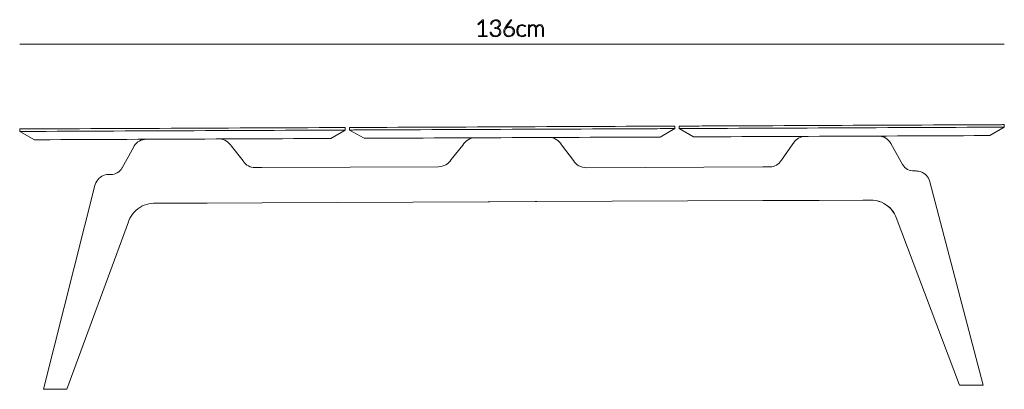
# Model space of a CAD drawing. Header units: inches. Extents: x 40 to 169, y -164 to -133.
# Tile 3 of 3: x 87 to 169, y -164 to -133. Entities that reach past the tile are written whole.
import ezdxf

# ---------------------------------------------------------------- set-up
doc = ezdxf.new("R2010")
doc.units = ezdxf.units.IN
doc.header["$MEASUREMENT"] = 0
doc.layers.add('Capa 1', color=7, linetype='Continuous')

# ---------------------------------------------------------------- blocks, each defined once
blk = doc.blocks.new('block 2')
at = {"layer": 'Capa 1'}
h = blk.add_hatch(color=252, dxfattribs=at)
h.dxf.hatch_style = 2
edge = h.paths.add_edge_path()
edge.add_spline(control_points=[(125.403, -134.113), (125.403, -134.113), (125.722, -134.113), (125.722, -134.113), (125.722, -134.113), (125.722, -132.983), (125.722, -132.983), (125.722, -132.961), (125.723, -132.937), (125.725, -132.912), (125.725, -132.912), (125.418, -133.185), (125.418, -133.185), (125.412, -133.191), (125.404, -133.194), (125.395, -133.194), (125.384, -133.194), (125.375, -133.19), (125.369, -133.182), (125.369, -133.182), (125.341, -133.143), (125.341, -133.143), (125.341, -133.143), (125.743, -132.787), (125.743, -132.787), (125.743, -132.787), (125.816, -132.787), (125.816, -132.787), (125.816, -132.787), (125.816, -134.113), (125.816, -134.113), (125.816, -134.113), (126.119, -134.113), (126.119, -134.113), (126.119, -134.113), (126.119, -134.185), (126.119, -134.185), (126.119, -134.185), (125.403, -134.185), (125.403, -134.185), (125.403, -134.185), (125.403, -134.113), (125.403, -134.113)], knot_values=[0, 0, 0, 0, 1, 1, 1, 2, 2, 2, 3, 3, 3, 4, 4, 4, 5, 5, 5, 6, 6, 6, 7, 7, 7, 8, 8, 8, 9, 9, 9, 10, 10, 10, 11, 11, 11, 12, 12, 12, 13, 13, 13, 14, 14, 14, 14], degree=3, periodic=1)
h = blk.add_hatch(color=252, dxfattribs=at)
h.dxf.hatch_style = 2
edge = h.paths.add_edge_path()
edge.add_spline(control_points=[(126.842, -132.777), (126.895, -132.777), (126.946, -132.785), (126.993, -132.799), (127.04, -132.814), (127.082, -132.836), (127.117, -132.866), (127.153, -132.895), (127.182, -132.932), (127.203, -132.976), (127.223, -133.02), (127.234, -133.071), (127.234, -133.128), (127.234, -133.174), (127.227, -133.215), (127.213, -133.251), (127.198, -133.287), (127.179, -133.319), (127.155, -133.347), (127.13, -133.374), (127.101, -133.398), (127.068, -133.416), (127.034, -133.435), (126.998, -133.449), (126.959, -133.459), (127.061, -133.478), (127.138, -133.517), (127.19, -133.577), (127.242, -133.637), (127.268, -133.712), (127.268, -133.802), (127.268, -133.859), (127.257, -133.912), (127.234, -133.961), (127.211, -134.01), (127.179, -134.052), (127.139, -134.087), (127.099, -134.123), (127.052, -134.151), (126.998, -134.171), (126.944, -134.191), (126.884, -134.201), (126.821, -134.201), (126.742, -134.201), (126.675, -134.19), (126.622, -134.169), (126.57, -134.147), (126.526, -134.12), (126.492, -134.086), (126.458, -134.051), (126.432, -134.013), (126.413, -133.971), (126.394, -133.928), (126.378, -133.886), (126.366, -133.844), (126.366, -133.844), (126.404, -133.829), (126.404, -133.829), (126.412, -133.825), (126.419, -133.824), (126.426, -133.824), (126.434, -133.824), (126.441, -133.825), (126.447, -133.829), (126.454, -133.832), (126.458, -133.838), (126.462, -133.847), (126.462, -133.847), (126.469, -133.867), (126.469, -133.867), (126.473, -133.879), (126.478, -133.894), (126.485, -133.911), (126.493, -133.928), (126.502, -133.946), (126.514, -133.965), (126.525, -133.984), (126.539, -134.002), (126.556, -134.021), (126.573, -134.04), (126.594, -134.056), (126.619, -134.071), (126.643, -134.086), (126.672, -134.098), (126.705, -134.107), (126.738, -134.116), (126.776, -134.121), (126.82, -134.121), (126.879, -134.121), (126.93, -134.111), (126.975, -134.091), (127.019, -134.072), (127.056, -134.047), (127.086, -134.016), (127.116, -133.986), (127.138, -133.952), (127.153, -133.914), (127.167, -133.876), (127.175, -133.84), (127.175, -133.804), (127.175, -133.762), (127.168, -133.722), (127.155, -133.685), (127.141, -133.648), (127.119, -133.617), (127.088, -133.59), (127.056, -133.564), (127.014, -133.543), (126.963, -133.527), (126.911, -133.512), (126.848, -133.504), (126.773, -133.504), (126.773, -133.504), (126.773, -133.436), (126.773, -133.436), (126.833, -133.435), (126.886, -133.427), (126.932, -133.412), (126.978, -133.398), (127.016, -133.377), (127.047, -133.352), (127.078, -133.326), (127.101, -133.296), (127.117, -133.26), (127.132, -133.225), (127.141, -133.186), (127.141, -133.143), (127.141, -133.094), (127.132, -133.051), (127.116, -133.015), (127.099, -132.979), (127.077, -132.949), (127.05, -132.926), (127.022, -132.902), (126.99, -132.885), (126.953, -132.874), (126.917, -132.863), (126.878, -132.857), (126.838, -132.857), (126.795, -132.857), (126.754, -132.864), (126.718, -132.877), (126.681, -132.89), (126.648, -132.908), (126.62, -132.932), (126.592, -132.956), (126.568, -132.984), (126.549, -133.017), (126.53, -133.05), (126.516, -133.087), (126.507, -133.127), (126.502, -133.151), (126.489, -133.162), (126.471, -133.162), (126.466, -133.162), (126.463, -133.162), (126.46, -133.161), (126.46, -133.161), (126.412, -133.153), (126.412, -133.153), (126.42, -133.093), (126.436, -133.04), (126.461, -132.994), (126.485, -132.947), (126.516, -132.908), (126.553, -132.876), (126.591, -132.844), (126.634, -132.819), (126.683, -132.803), (126.732, -132.786), (126.785, -132.777), (126.842, -132.777)], knot_values=[0, 0, 0, 0, 1, 1, 1, 2, 2, 2, 3, 3, 3, 4, 4, 4, 5, 5, 5, 6, 6, 6, 7, 7, 7, 8, 8, 8, 9, 9, 9, 10, 10, 10, 11, 11, 11, 12, 12, 12, 13, 13, 13, 14, 14, 14, 15, 15, 15, 16, 16, 16, 17, 17, 17, 18, 18, 18, 19, 19, 19, 20, 20, 20, 21, 21, 21, 22, 22, 22, 23, 23, 23, 24, 24, 24, 25, 25, 25, 26, 26, 26, 27, 27, 27, 28, 28, 28, 29, 29, 29, 30, 30, 30, 31, 31, 31, 32, 32, 32, 33, 33, 33, 34, 34, 34, 35, 35, 35, 36, 36, 36, 37, 37, 37, 38, 38, 38, 39, 39, 39, 40, 40, 40, 41, 41, 41, 42, 42, 42, 43, 43, 43, 44, 44, 44, 45, 45, 45, 46, 46, 46, 47, 47, 47, 48, 48, 48, 49, 49, 49, 50, 50, 50, 51, 51, 51, 52, 52, 52, 53, 53, 53, 54, 54, 54, 55, 55, 55, 56, 56, 56, 57, 57, 57, 57], degree=3, periodic=1)
h = blk.add_hatch(color=252, dxfattribs=at)
h.dxf.hatch_style = 2
edge = h.paths.add_edge_path()
edge.add_spline(control_points=[(127.998, -133.353), (128.058, -133.353), (128.113, -133.362), (128.163, -133.382), (128.213, -133.402), (128.257, -133.43), (128.293, -133.465), (128.33, -133.501), (128.358, -133.544), (128.379, -133.595), (128.399, -133.646), (128.41, -133.703), (128.41, -133.766), (128.41, -133.829), (128.399, -133.887), (128.376, -133.94), (128.353, -133.993), (128.322, -134.039), (128.282, -134.078), (128.241, -134.116), (128.193, -134.147), (128.137, -134.168), (128.08, -134.19), (128.018, -134.201), (127.951, -134.201), (127.886, -134.201), (127.826, -134.19), (127.772, -134.169), (127.719, -134.148), (127.673, -134.118), (127.635, -134.079), (127.596, -134.039), (127.566, -133.991), (127.545, -133.934), (127.524, -133.878), (127.514, -133.814), (127.514, -133.742), (127.514, -133.688), (127.528, -133.626), (127.555, -133.558), (127.583, -133.489), (127.628, -133.412), (127.691, -133.327), (127.691, -133.327), (128.071, -132.816), (128.071, -132.816), (128.082, -132.801), (128.098, -132.793), (128.121, -132.793), (128.121, -132.793), (128.203, -132.793), (128.203, -132.793), (128.203, -132.793), (127.788, -133.335), (127.788, -133.335), (127.768, -133.362), (127.749, -133.387), (127.732, -133.411), (127.715, -133.434), (127.7, -133.457), (127.686, -133.481), (127.725, -133.441), (127.771, -133.409), (127.824, -133.387), (127.877, -133.364), (127.935, -133.353), (127.998, -133.353)], knot_values=[0, 0, 0, 0, 1, 1, 1, 2, 2, 2, 3, 3, 3, 4, 4, 4, 5, 5, 5, 6, 6, 6, 7, 7, 7, 8, 8, 8, 9, 9, 9, 10, 10, 10, 11, 11, 11, 12, 12, 12, 13, 13, 13, 14, 14, 14, 15, 15, 15, 16, 16, 16, 17, 17, 17, 18, 18, 18, 19, 19, 19, 20, 20, 20, 21, 21, 21, 22, 22, 22, 22], degree=3, periodic=1)
edge = h.paths.add_edge_path()
edge.add_spline(control_points=[(127.605, -133.765), (127.605, -133.816), (127.613, -133.864), (127.629, -133.908), (127.646, -133.952), (127.668, -133.99), (127.698, -134.022), (127.727, -134.054), (127.763, -134.079), (127.806, -134.096), (127.849, -134.114), (127.896, -134.123), (127.949, -134.123), (128.006, -134.123), (128.057, -134.114), (128.102, -134.096), (128.147, -134.079), (128.186, -134.054), (128.217, -134.023), (128.249, -133.992), (128.274, -133.955), (128.291, -133.912), (128.308, -133.869), (128.316, -133.822), (128.316, -133.772), (128.316, -133.719), (128.308, -133.67), (128.291, -133.628), (128.275, -133.585), (128.251, -133.548), (128.221, -133.518), (128.19, -133.488), (128.154, -133.466), (128.112, -133.45), (128.07, -133.433), (128.023, -133.425), (127.972, -133.425), (127.914, -133.425), (127.863, -133.435), (127.817, -133.455), (127.772, -133.475), (127.733, -133.501), (127.702, -133.533), (127.67, -133.565), (127.646, -133.601), (127.63, -133.642), (127.614, -133.682), (127.605, -133.723), (127.605, -133.765)], knot_values=[0, 0, 0, 0, 1, 1, 1, 2, 2, 2, 3, 3, 3, 4, 4, 4, 5, 5, 5, 6, 6, 6, 7, 7, 7, 8, 8, 8, 9, 9, 9, 10, 10, 10, 11, 11, 11, 12, 12, 12, 13, 13, 13, 14, 14, 14, 15, 15, 15, 16, 16, 16, 16], degree=3, periodic=1)
h = blk.add_hatch(color=252, dxfattribs=at)
h.dxf.hatch_style = 2
edge = h.paths.add_edge_path()
edge.add_spline(control_points=[(129.325, -133.337), (129.321, -133.34), (129.318, -133.343), (129.315, -133.346), (129.312, -133.348), (129.308, -133.349), (129.303, -133.349), (129.297, -133.349), (129.288, -133.344), (129.276, -133.336), (129.264, -133.327), (129.249, -133.317), (129.23, -133.307), (129.211, -133.296), (129.187, -133.286), (129.159, -133.278), (129.13, -133.269), (129.096, -133.264), (129.055, -133.264), (128.999, -133.264), (128.949, -133.274), (128.905, -133.294), (128.861, -133.314), (128.825, -133.343), (128.795, -133.38), (128.765, -133.418), (128.743, -133.463), (128.727, -133.516), (128.711, -133.569), (128.703, -133.629), (128.703, -133.695), (128.703, -133.764), (128.711, -133.825), (128.727, -133.878), (128.743, -133.931), (128.766, -133.976), (128.796, -134.012), (128.825, -134.049), (128.861, -134.076), (128.902, -134.095), (128.944, -134.114), (128.991, -134.124), (129.042, -134.124), (129.089, -134.124), (129.129, -134.118), (129.161, -134.107), (129.192, -134.096), (129.219, -134.084), (129.239, -134.071), (129.26, -134.058), (129.277, -134.046), (129.289, -134.034), (129.301, -134.023), (129.31, -134.018), (129.318, -134.018), (129.326, -134.018), (129.333, -134.021), (129.337, -134.027), (129.337, -134.027), (129.363, -134.059), (129.363, -134.059), (129.348, -134.079), (129.329, -134.097), (129.306, -134.114), (129.283, -134.131), (129.257, -134.146), (129.228, -134.158), (129.199, -134.171), (129.168, -134.18), (129.134, -134.187), (129.1, -134.194), (129.065, -134.197), (129.028, -134.197), (128.966, -134.197), (128.909, -134.186), (128.858, -134.164), (128.807, -134.141), (128.762, -134.108), (128.725, -134.065), (128.688, -134.022), (128.659, -133.97), (128.638, -133.907), (128.618, -133.845), (128.607, -133.774), (128.607, -133.695), (128.607, -133.62), (128.617, -133.552), (128.637, -133.491), (128.657, -133.429), (128.685, -133.376), (128.723, -133.331), (128.761, -133.287), (128.807, -133.252), (128.862, -133.227), (128.917, -133.203), (128.98, -133.19), (129.05, -133.19), (129.114, -133.19), (129.17, -133.2), (129.22, -133.221), (129.269, -133.241), (129.312, -133.269), (129.349, -133.303), (129.349, -133.303), (129.325, -133.337), (129.325, -133.337)], knot_values=[0, 0, 0, 0, 1, 1, 1, 2, 2, 2, 3, 3, 3, 4, 4, 4, 5, 5, 5, 6, 6, 6, 7, 7, 7, 8, 8, 8, 9, 9, 9, 10, 10, 10, 11, 11, 11, 12, 12, 12, 13, 13, 13, 14, 14, 14, 15, 15, 15, 16, 16, 16, 17, 17, 17, 18, 18, 18, 19, 19, 19, 20, 20, 20, 21, 21, 21, 22, 22, 22, 23, 23, 23, 24, 24, 24, 25, 25, 25, 26, 26, 26, 27, 27, 27, 28, 28, 28, 29, 29, 29, 30, 30, 30, 31, 31, 31, 32, 32, 32, 33, 33, 33, 34, 34, 34, 35, 35, 35, 35], degree=3, periodic=1)
at = {"layer": 'Capa 1', "lineweight": 0}
for points, knots in [([(125.403, -134.113), (125.403, -134.113), (125.722, -134.113), (125.722, -134.113), (125.722, -134.113), (125.722, -132.983), (125.722, -132.983), (125.722, -132.961), (125.723, -132.937), (125.725, -132.912), (125.725, -132.912), (125.418, -133.185), (125.418, -133.185), (125.412, -133.191), (125.404, -133.194), (125.395, -133.194), (125.384, -133.194), (125.375, -133.19), (125.369, -133.182), (125.369, -133.182), (125.341, -133.143), (125.341, -133.143), (125.341, -133.143), (125.743, -132.787), (125.743, -132.787), (125.743, -132.787), (125.816, -132.787), (125.816, -132.787), (125.816, -132.787), (125.816, -134.113), (125.816, -134.113), (125.816, -134.113), (126.119, -134.113), (126.119, -134.113), (126.119, -134.113), (126.119, -134.185), (126.119, -134.185), (126.119, -134.185), (125.403, -134.185), (125.403, -134.185), (125.403, -134.185), (125.403, -134.113), (125.403, -134.113)], [0, 0, 0, 0, 1, 1, 1, 2, 2, 2, 3, 3, 3, 4, 4, 4, 5, 5, 5, 6, 6, 6, 7, 7, 7, 8, 8, 8, 9, 9, 9, 10, 10, 10, 11, 11, 11, 12, 12, 12, 13, 13, 13, 14, 14, 14, 14]), ([(126.842, -132.777), (126.895, -132.777), (126.946, -132.785), (126.993, -132.799), (127.04, -132.814), (127.082, -132.836), (127.117, -132.866), (127.153, -132.895), (127.182, -132.932), (127.203, -132.976), (127.223, -133.02), (127.234, -133.071), (127.234, -133.128), (127.234, -133.174), (127.227, -133.215), (127.213, -133.251), (127.198, -133.287), (127.179, -133.319), (127.155, -133.347), (127.13, -133.374), (127.101, -133.398), (127.068, -133.416), (127.034, -133.435), (126.998, -133.449), (126.959, -133.459), (127.061, -133.478), (127.138, -133.517), (127.19, -133.577), (127.242, -133.637), (127.268, -133.712), (127.268, -133.802), (127.268, -133.859), (127.257, -133.912), (127.234, -133.961), (127.211, -134.01), (127.179, -134.052), (127.139, -134.087), (127.099, -134.123), (127.052, -134.151), (126.998, -134.171), (126.944, -134.191), (126.884, -134.201), (126.821, -134.201), (126.742, -134.201), (126.675, -134.19), (126.622, -134.169), (126.57, -134.147), (126.526, -134.12), (126.492, -134.086), (126.458, -134.051), (126.432, -134.013), (126.413, -133.971), (126.394, -133.928), (126.378, -133.886), (126.366, -133.844), (126.366, -133.844), (126.404, -133.829), (126.404, -133.829), (126.412, -133.825), (126.419, -133.824), (126.426, -133.824), (126.434, -133.824), (126.441, -133.825), (126.447, -133.829), (126.454, -133.832), (126.458, -133.838), (126.462, -133.847), (126.462, -133.847), (126.469, -133.867), (126.469, -133.867), (126.473, -133.879), (126.478, -133.894), (126.485, -133.911), (126.493, -133.928), (126.502, -133.946), (126.514, -133.965), (126.525, -133.984), (126.539, -134.002), (126.556, -134.021), (126.573, -134.04), (126.594, -134.056), (126.619, -134.071), (126.643, -134.086), (126.672, -134.098), (126.705, -134.107), (126.738, -134.116), (126.776, -134.121), (126.82, -134.121), (126.879, -134.121), (126.93, -134.111), (126.975, -134.091), (127.019, -134.072), (127.056, -134.047), (127.086, -134.016), (127.116, -133.986), (127.138, -133.952), (127.153, -133.914), (127.167, -133.876), (127.175, -133.84), (127.175, -133.804), (127.175, -133.762), (127.168, -133.722), (127.155, -133.685), (127.141, -133.648), (127.119, -133.617), (127.088, -133.59), (127.056, -133.564), (127.014, -133.543), (126.963, -133.527), (126.911, -133.512), (126.848, -133.504), (126.773, -133.504), (126.773, -133.504), (126.773, -133.436), (126.773, -133.436), (126.833, -133.435), (126.886, -133.427), (126.932, -133.412), (126.978, -133.398), (127.016, -133.377), (127.047, -133.352), (127.078, -133.326), (127.101, -133.296), (127.117, -133.26), (127.132, -133.225), (127.141, -133.186), (127.141, -133.143), (127.141, -133.094), (127.132, -133.051), (127.116, -133.015), (127.099, -132.979), (127.077, -132.949), (127.05, -132.926), (127.022, -132.902), (126.99, -132.885), (126.953, -132.874), (126.917, -132.863), (126.878, -132.857), (126.838, -132.857), (126.795, -132.857), (126.754, -132.864), (126.718, -132.877), (126.681, -132.89), (126.648, -132.908), (126.62, -132.932), (126.592, -132.956), (126.568, -132.984), (126.549, -133.017), (126.53, -133.05), (126.516, -133.087), (126.507, -133.127), (126.502, -133.151), (126.489, -133.162), (126.471, -133.162), (126.466, -133.162), (126.463, -133.162), (126.46, -133.161), (126.46, -133.161), (126.412, -133.153), (126.412, -133.153), (126.42, -133.093), (126.436, -133.04), (126.461, -132.994), (126.485, -132.947), (126.516, -132.908), (126.553, -132.876), (126.591, -132.844), (126.634, -132.819), (126.683, -132.803), (126.732, -132.786), (126.785, -132.777), (126.842, -132.777)], [0, 0, 0, 0, 1, 1, 1, 2, 2, 2, 3, 3, 3, 4, 4, 4, 5, 5, 5, 6, 6, 6, 7, 7, 7, 8, 8, 8, 9, 9, 9, 10, 10, 10, 11, 11, 11, 12, 12, 12, 13, 13, 13, 14, 14, 14, 15, 15, 15, 16, 16, 16, 17, 17, 17, 18, 18, 18, 19, 19, 19, 20, 20, 20, 21, 21, 21, 22, 22, 22, 23, 23, 23, 24, 24, 24, 25, 25, 25, 26, 26, 26, 27, 27, 27, 28, 28, 28, 29, 29, 29, 30, 30, 30, 31, 31, 31, 32, 32, 32, 33, 33, 33, 34, 34, 34, 35, 35, 35, 36, 36, 36, 37, 37, 37, 38, 38, 38, 39, 39, 39, 40, 40, 40, 41, 41, 41, 42, 42, 42, 43, 43, 43, 44, 44, 44, 45, 45, 45, 46, 46, 46, 47, 47, 47, 48, 48, 48, 49, 49, 49, 50, 50, 50, 51, 51, 51, 52, 52, 52, 53, 53, 53, 54, 54, 54, 55, 55, 55, 56, 56, 56, 57, 57, 57, 57]), ([(127.998, -133.353), (128.058, -133.353), (128.113, -133.362), (128.163, -133.382), (128.213, -133.402), (128.257, -133.43), (128.293, -133.465), (128.33, -133.501), (128.358, -133.544), (128.379, -133.595), (128.399, -133.646), (128.41, -133.703), (128.41, -133.766), (128.41, -133.829), (128.399, -133.887), (128.376, -133.94), (128.353, -133.993), (128.322, -134.039), (128.282, -134.078), (128.241, -134.116), (128.193, -134.147), (128.137, -134.168), (128.08, -134.19), (128.018, -134.201), (127.951, -134.201), (127.886, -134.201), (127.826, -134.19), (127.772, -134.169), (127.719, -134.148), (127.673, -134.118), (127.635, -134.079), (127.596, -134.039), (127.566, -133.991), (127.545, -133.934), (127.524, -133.878), (127.514, -133.814), (127.514, -133.742), (127.514, -133.688), (127.528, -133.626), (127.555, -133.558), (127.583, -133.489), (127.628, -133.412), (127.691, -133.327), (127.691, -133.327), (128.071, -132.816), (128.071, -132.816), (128.082, -132.801), (128.098, -132.793), (128.121, -132.793), (128.121, -132.793), (128.203, -132.793), (128.203, -132.793), (128.203, -132.793), (127.788, -133.335), (127.788, -133.335), (127.768, -133.362), (127.749, -133.387), (127.732, -133.411), (127.715, -133.434), (127.7, -133.457), (127.686, -133.481), (127.725, -133.441), (127.771, -133.409), (127.824, -133.387), (127.877, -133.364), (127.935, -133.353), (127.998, -133.353)], [0, 0, 0, 0, 1, 1, 1, 2, 2, 2, 3, 3, 3, 4, 4, 4, 5, 5, 5, 6, 6, 6, 7, 7, 7, 8, 8, 8, 9, 9, 9, 10, 10, 10, 11, 11, 11, 12, 12, 12, 13, 13, 13, 14, 14, 14, 15, 15, 15, 16, 16, 16, 17, 17, 17, 18, 18, 18, 19, 19, 19, 20, 20, 20, 21, 21, 21, 22, 22, 22, 22]), ([(127.605, -133.765), (127.605, -133.816), (127.613, -133.864), (127.629, -133.908), (127.646, -133.952), (127.668, -133.99), (127.698, -134.022), (127.727, -134.054), (127.763, -134.079), (127.806, -134.096), (127.849, -134.114), (127.896, -134.123), (127.949, -134.123), (128.006, -134.123), (128.057, -134.114), (128.102, -134.096), (128.147, -134.079), (128.186, -134.054), (128.217, -134.023), (128.249, -133.992), (128.274, -133.955), (128.291, -133.912), (128.308, -133.869), (128.316, -133.822), (128.316, -133.772), (128.316, -133.719), (128.308, -133.67), (128.291, -133.628), (128.275, -133.585), (128.251, -133.548), (128.221, -133.518), (128.19, -133.488), (128.154, -133.466), (128.112, -133.45), (128.07, -133.433), (128.023, -133.425), (127.972, -133.425), (127.914, -133.425), (127.863, -133.435), (127.817, -133.455), (127.772, -133.475), (127.733, -133.501), (127.702, -133.533), (127.67, -133.565), (127.646, -133.601), (127.63, -133.642), (127.614, -133.682), (127.605, -133.723), (127.605, -133.765)], [0, 0, 0, 0, 1, 1, 1, 2, 2, 2, 3, 3, 3, 4, 4, 4, 5, 5, 5, 6, 6, 6, 7, 7, 7, 8, 8, 8, 9, 9, 9, 10, 10, 10, 11, 11, 11, 12, 12, 12, 13, 13, 13, 14, 14, 14, 15, 15, 15, 16, 16, 16, 16]), ([(129.325, -133.337), (129.321, -133.34), (129.318, -133.343), (129.315, -133.346), (129.312, -133.348), (129.308, -133.349), (129.303, -133.349), (129.297, -133.349), (129.288, -133.344), (129.276, -133.336), (129.264, -133.327), (129.249, -133.317), (129.23, -133.307), (129.211, -133.296), (129.187, -133.286), (129.159, -133.278), (129.13, -133.269), (129.096, -133.264), (129.055, -133.264), (128.999, -133.264), (128.949, -133.274), (128.905, -133.294), (128.861, -133.314), (128.825, -133.343), (128.795, -133.38), (128.765, -133.418), (128.743, -133.463), (128.727, -133.516), (128.711, -133.569), (128.703, -133.629), (128.703, -133.695), (128.703, -133.764), (128.711, -133.825), (128.727, -133.878), (128.743, -133.931), (128.766, -133.976), (128.796, -134.012), (128.825, -134.049), (128.861, -134.076), (128.902, -134.095), (128.944, -134.114), (128.991, -134.124), (129.042, -134.124), (129.089, -134.124), (129.129, -134.118), (129.161, -134.107), (129.192, -134.096), (129.219, -134.084), (129.239, -134.071), (129.26, -134.058), (129.277, -134.046), (129.289, -134.034), (129.301, -134.023), (129.31, -134.018), (129.318, -134.018), (129.326, -134.018), (129.333, -134.021), (129.337, -134.027), (129.337, -134.027), (129.363, -134.059), (129.363, -134.059), (129.348, -134.079), (129.329, -134.097), (129.306, -134.114), (129.283, -134.131), (129.257, -134.146), (129.228, -134.158), (129.199, -134.171), (129.168, -134.18), (129.134, -134.187), (129.1, -134.194), (129.065, -134.197), (129.028, -134.197), (128.966, -134.197), (128.909, -134.186), (128.858, -134.164), (128.807, -134.141), (128.762, -134.108), (128.725, -134.065), (128.688, -134.022), (128.659, -133.97), (128.638, -133.907), (128.618, -133.845), (128.607, -133.774), (128.607, -133.695), (128.607, -133.62), (128.617, -133.552), (128.637, -133.491), (128.657, -133.429), (128.685, -133.376), (128.723, -133.331), (128.761, -133.287), (128.807, -133.252), (128.862, -133.227), (128.917, -133.203), (128.98, -133.19), (129.05, -133.19), (129.114, -133.19), (129.17, -133.2), (129.22, -133.221), (129.269, -133.241), (129.312, -133.269), (129.349, -133.303), (129.349, -133.303), (129.325, -133.337), (129.325, -133.337)], [0, 0, 0, 0, 1, 1, 1, 2, 2, 2, 3, 3, 3, 4, 4, 4, 5, 5, 5, 6, 6, 6, 7, 7, 7, 8, 8, 8, 9, 9, 9, 10, 10, 10, 11, 11, 11, 12, 12, 12, 13, 13, 13, 14, 14, 14, 15, 15, 15, 16, 16, 16, 17, 17, 17, 18, 18, 18, 19, 19, 19, 20, 20, 20, 21, 21, 21, 22, 22, 22, 23, 23, 23, 24, 24, 24, 25, 25, 25, 26, 26, 26, 27, 27, 27, 28, 28, 28, 29, 29, 29, 30, 30, 30, 31, 31, 31, 32, 32, 32, 33, 33, 33, 34, 34, 34, 35, 35, 35, 35])]:
    blk.add_open_spline(points, degree=3, knots=knots, dxfattribs=at)
blk = doc.blocks.new('block 3')
at = {"layer": 'Capa 1'}
h = blk.add_hatch(color=252, dxfattribs=at)
h.dxf.hatch_style = 2
edge = h.paths.add_edge_path()
edge.add_spline(control_points=[(129.577, -134.185), (129.577, -134.185), (129.577, -133.206), (129.577, -133.206), (129.577, -133.206), (129.629, -133.206), (129.629, -133.206), (129.645, -133.206), (129.655, -133.214), (129.658, -133.231), (129.658, -133.231), (129.667, -133.372), (129.667, -133.372), (129.686, -133.346), (129.706, -133.321), (129.728, -133.299), (129.749, -133.276), (129.773, -133.257), (129.797, -133.241), (129.822, -133.225), (129.848, -133.213), (129.876, -133.204), (129.904, -133.195), (129.933, -133.19), (129.964, -133.19), (130.035, -133.19), (130.092, -133.211), (130.135, -133.253), (130.178, -133.295), (130.206, -133.352), (130.222, -133.426), (130.233, -133.386), (130.25, -133.351), (130.271, -133.321), (130.292, -133.292), (130.317, -133.267), (130.344, -133.248), (130.372, -133.229), (130.402, -133.214), (130.434, -133.205), (130.466, -133.195), (130.5, -133.19), (130.534, -133.19), (130.582, -133.19), (130.626, -133.198), (130.664, -133.215), (130.703, -133.23), (130.736, -133.254), (130.763, -133.286), (130.79, -133.317), (130.811, -133.356), (130.825, -133.402), (130.84, -133.448), (130.847, -133.5), (130.847, -133.559), (130.847, -133.559), (130.847, -134.185), (130.847, -134.185), (130.847, -134.185), (130.753, -134.185), (130.753, -134.185), (130.753, -134.185), (130.753, -133.559), (130.753, -133.559), (130.753, -133.464), (130.733, -133.391), (130.692, -133.34), (130.65, -133.29), (130.591, -133.265), (130.515, -133.265), (130.48, -133.265), (130.448, -133.271), (130.417, -133.284), (130.385, -133.296), (130.358, -133.315), (130.334, -133.339), (130.31, -133.364), (130.291, -133.395), (130.277, -133.431), (130.263, -133.468), (130.256, -133.511), (130.256, -133.559), (130.256, -133.559), (130.256, -134.185), (130.256, -134.185), (130.256, -134.185), (130.163, -134.185), (130.163, -134.185), (130.163, -134.185), (130.163, -133.559), (130.163, -133.559), (130.163, -133.464), (130.143, -133.391), (130.105, -133.341), (130.068, -133.29), (130.012, -133.265), (129.939, -133.265), (129.886, -133.265), (129.837, -133.281), (129.792, -133.313), (129.746, -133.345), (129.706, -133.389), (129.671, -133.445), (129.671, -133.445), (129.671, -134.185), (129.671, -134.185), (129.671, -134.185), (129.577, -134.185), (129.577, -134.185)], knot_values=[0, 0, 0, 0, 1, 1, 1, 2, 2, 2, 3, 3, 3, 4, 4, 4, 5, 5, 5, 6, 6, 6, 7, 7, 7, 8, 8, 8, 9, 9, 9, 10, 10, 10, 11, 11, 11, 12, 12, 12, 13, 13, 13, 14, 14, 14, 15, 15, 15, 16, 16, 16, 17, 17, 17, 18, 18, 18, 19, 19, 19, 20, 20, 20, 21, 21, 21, 22, 22, 22, 23, 23, 23, 24, 24, 24, 25, 25, 25, 26, 26, 26, 27, 27, 27, 28, 28, 28, 29, 29, 29, 30, 30, 30, 31, 31, 31, 32, 32, 32, 33, 33, 33, 34, 34, 34, 35, 35, 35, 36, 36, 36, 36], degree=3, periodic=1)
at = {"layer": 'Capa 1', "lineweight": 0}
blk.add_open_spline([(129.577, -134.185), (129.577, -134.185), (129.577, -133.206), (129.577, -133.206), (129.577, -133.206), (129.629, -133.206), (129.629, -133.206), (129.645, -133.206), (129.655, -133.214), (129.658, -133.231), (129.658, -133.231), (129.667, -133.372), (129.667, -133.372), (129.686, -133.346), (129.706, -133.321), (129.728, -133.299), (129.749, -133.276), (129.773, -133.257), (129.797, -133.241), (129.822, -133.225), (129.848, -133.213), (129.876, -133.204), (129.904, -133.195), (129.933, -133.19), (129.964, -133.19), (130.035, -133.19), (130.092, -133.211), (130.135, -133.253), (130.178, -133.295), (130.206, -133.352), (130.222, -133.426), (130.233, -133.386), (130.25, -133.351), (130.271, -133.321), (130.292, -133.292), (130.317, -133.267), (130.344, -133.248), (130.372, -133.229), (130.402, -133.214), (130.434, -133.205), (130.466, -133.195), (130.5, -133.19), (130.534, -133.19), (130.582, -133.19), (130.626, -133.198), (130.664, -133.215), (130.703, -133.23), (130.736, -133.254), (130.763, -133.286), (130.79, -133.317), (130.811, -133.356), (130.825, -133.402), (130.84, -133.448), (130.847, -133.5), (130.847, -133.559), (130.847, -133.559), (130.847, -134.185), (130.847, -134.185), (130.847, -134.185), (130.753, -134.185), (130.753, -134.185), (130.753, -134.185), (130.753, -133.559), (130.753, -133.559), (130.753, -133.464), (130.733, -133.391), (130.692, -133.34), (130.65, -133.29), (130.591, -133.265), (130.515, -133.265), (130.48, -133.265), (130.448, -133.271), (130.417, -133.284), (130.385, -133.296), (130.358, -133.315), (130.334, -133.339), (130.31, -133.364), (130.291, -133.395), (130.277, -133.431), (130.263, -133.468), (130.256, -133.511), (130.256, -133.559), (130.256, -133.559), (130.256, -134.185), (130.256, -134.185), (130.256, -134.185), (130.163, -134.185), (130.163, -134.185), (130.163, -134.185), (130.163, -133.559), (130.163, -133.559), (130.163, -133.464), (130.143, -133.391), (130.105, -133.341), (130.068, -133.29), (130.012, -133.265), (129.939, -133.265), (129.886, -133.265), (129.837, -133.281), (129.792, -133.313), (129.746, -133.345), (129.706, -133.389), (129.671, -133.445), (129.671, -133.445), (129.671, -134.185), (129.671, -134.185), (129.671, -134.185), (129.577, -134.185), (129.577, -134.185)], degree=3, knots=[0, 0, 0, 0, 1, 1, 1, 2, 2, 2, 3, 3, 3, 4, 4, 4, 5, 5, 5, 6, 6, 6, 7, 7, 7, 8, 8, 8, 9, 9, 9, 10, 10, 10, 11, 11, 11, 12, 12, 12, 13, 13, 13, 14, 14, 14, 15, 15, 15, 16, 16, 16, 17, 17, 17, 18, 18, 18, 19, 19, 19, 20, 20, 20, 21, 21, 21, 22, 22, 22, 23, 23, 23, 24, 24, 24, 25, 25, 25, 26, 26, 26, 27, 27, 27, 28, 28, 28, 29, 29, 29, 30, 30, 30, 31, 31, 31, 32, 32, 32, 33, 33, 33, 34, 34, 34, 35, 35, 35, 36, 36, 36, 36], dxfattribs=at)

msp = doc.modelspace()

# ---------------------------------------------------------------- linework, layer by layer
at = {"layer": 'Capa 1', "color": 252, "lineweight": 5}
msp.add_lwpolyline([(169.407, -134.834), (86.985, -134.834)], dxfattribs=at)
at = {"layer": 'Capa 1', "color": 7, "lineweight": 5}
for points in [[(114.601, -141.797), (114.625, -141.797), (114.673, -141.797), (114.743, -141.796), (114.837, -141.796), (114.955, -141.796), (115.092, -141.795), (115.249, -141.794), (115.425, -141.794), (115.619, -141.793), (115.828, -141.792), (116.05, -141.791), (116.287, -141.79), (116.533, -141.789), (116.788, -141.788)], [(116.788, -141.788), (117.72, -141.784), (118.654, -141.779), (119.596, -141.776), (120.541, -141.771), (121.492, -141.767), (122.445, -141.763), (123.402, -141.759), (124.363, -141.755), (125.323, -141.751), (126.286, -141.747), (127.251, -141.742), (128.216, -141.738), (129.18, -141.734), (130.145, -141.73), (131.108, -141.725), (132.069, -141.721), (133.029, -141.717), (133.986, -141.712), (134.94, -141.708), (135.89, -141.704), (136.835, -141.7), (137.777, -141.696), (138.714, -141.692), (139.642, -141.689)], [(139.642, -141.689), (139.898, -141.687), (140.144, -141.686), (140.381, -141.685), (140.605, -141.684), (140.814, -141.682), (141.007, -141.682), (141.184, -141.681), (141.34, -141.681), (141.476, -141.68), (141.593, -141.68), (141.687, -141.679), (141.758, -141.679), (141.807, -141.679), (141.831, -141.678)], [(141.831, -141.887), (141.831, -141.678)], [(142.193, -141.677), (142.217, -141.677), (142.266, -141.677), (142.336, -141.676), (142.43, -141.675), (142.547, -141.675), (142.684, -141.675), (142.842, -141.674), (143.017, -141.673), (143.212, -141.672), (143.421, -141.672), (143.642, -141.671), (143.88, -141.67), (144.125, -141.669), (144.382, -141.667)], [(142.194, -141.886), (142.193, -141.677)], [(144.382, -141.667), (145.312, -141.663), (146.247, -141.66), (147.188, -141.655), (148.134, -141.651), (149.084, -141.647), (150.038, -141.642), (150.994, -141.639), (151.955, -141.634), (152.916, -141.63), (153.878, -141.626), (154.843, -141.622), (155.808, -141.618), (156.773, -141.613), (157.738, -141.609), (158.7, -141.605), (159.661, -141.601), (160.622, -141.597), (161.578, -141.592), (162.532, -141.588), (163.483, -141.584), (164.428, -141.58), (165.369, -141.575), (166.307, -141.571), (167.234, -141.567)], [(144.382, -141.876), (145.313, -141.872), (146.248, -141.868), (147.189, -141.864), (148.135, -141.86), (149.085, -141.856), (150.039, -141.852), (150.995, -141.847), (151.956, -141.844), (152.916, -141.839), (153.879, -141.835), (154.844, -141.831), (155.809, -141.826), (156.774, -141.823), (157.739, -141.818), (158.701, -141.814), (159.662, -141.809), (160.623, -141.806), (161.579, -141.801), (162.533, -141.797), (163.483, -141.793), (164.429, -141.789), (165.37, -141.784), (166.308, -141.78), (167.236, -141.777)], [(167.234, -141.567), (167.491, -141.567), (167.736, -141.565), (167.974, -141.564), (168.197, -141.564), (168.407, -141.562), (168.599, -141.562), (168.776, -141.56), (168.932, -141.56), (169.069, -141.559), (169.186, -141.559), (169.28, -141.558), (169.351, -141.558), (169.399, -141.558), (169.423, -141.558)], [(167.236, -141.777), (167.492, -141.776), (167.737, -141.775), (167.975, -141.773), (168.198, -141.772), (168.408, -141.771), (168.601, -141.77), (168.778, -141.769), (168.933, -141.769), (169.07, -141.768), (169.187, -141.768), (169.281, -141.767), (169.352, -141.767), (169.4, -141.767), (169.425, -141.767)], [(168.217, -142.471), (169.425, -141.767)], [(169.425, -141.767), (169.423, -141.558)], [(87.008, -141.918), (87.033, -141.918), (87.081, -141.918), (87.151, -141.917), (87.245, -141.917), (87.362, -141.916), (87.5, -141.916), (87.657, -141.916), (87.832, -141.915), (88.026, -141.913), (88.236, -141.912), (88.457, -141.912), (88.694, -141.911), (88.94, -141.909), (89.196, -141.908)], [(87.009, -142.126), (87.008, -141.918)], [(87.009, -142.126), (87.034, -142.126), (87.081, -142.126), (87.152, -142.126), (87.246, -142.126), (87.364, -142.125), (87.5, -142.124), (87.657, -142.124), (87.833, -142.123), (88.027, -142.122), (88.236, -142.121), (88.459, -142.121), (88.696, -142.119), (88.941, -142.118), (89.197, -142.118)], [(88.222, -142.82), (87.009, -142.126)], [(89.196, -141.908), (90.127, -141.905), (91.061, -141.9), (92.004, -141.896), (92.949, -141.892), (93.899, -141.888), (94.853, -141.884), (95.81, -141.879), (96.77, -141.875), (97.73, -141.871), (98.693, -141.867), (99.658, -141.862), (100.623, -141.858), (101.588, -141.854), (102.552, -141.85), (103.515, -141.846), (104.476, -141.841), (105.437, -141.837), (106.393, -141.833), (107.347, -141.828), (108.296, -141.825), (109.243, -141.82), (110.184, -141.817), (111.121, -141.813), (112.05, -141.808)], [(89.197, -142.118), (90.127, -142.113), (91.062, -142.109), (92.004, -142.105), (92.95, -142.101), (93.9, -142.097), (94.854, -142.092), (95.81, -142.088), (96.77, -142.084), (97.731, -142.08), (98.694, -142.076), (99.659, -142.071), (100.623, -142.067), (101.589, -142.063), (102.554, -142.059), (103.517, -142.055), (104.477, -142.051), (105.437, -142.046), (106.394, -142.042), (107.348, -142.038), (108.298, -142.034), (109.244, -142.03), (110.185, -142.026), (111.122, -142.021), (112.051, -142.018)], [(112.05, -141.808), (112.306, -141.807), (112.551, -141.807), (112.789, -141.806), (113.013, -141.805), (113.221, -141.803), (113.414, -141.802), (113.591, -141.802), (113.746, -141.801), (113.886, -141.801), (114.001, -141.8), (114.095, -141.799), (114.165, -141.799), (114.215, -141.799), (114.238, -141.799)], [(112.051, -142.018), (112.307, -142.016), (112.552, -142.015), (112.789, -142.014), (113.013, -142.013), (113.223, -142.012), (113.414, -142.011), (113.592, -142.011), (113.748, -142.01), (113.887, -142.009), (114.002, -142.009), (114.096, -142.008), (114.167, -142.008), (114.215, -142.008), (114.238, -142.008)], [(114.238, -142.008), (113.032, -142.712)], [(114.238, -142.008), (114.238, -141.799)], [(114.601, -142.006), (114.601, -141.797)], [(114.601, -142.006), (114.625, -142.006), (114.674, -142.006), (114.745, -142.006), (114.839, -142.005), (114.956, -142.004), (115.093, -142.004), (115.251, -142.004), (115.426, -142.003), (115.62, -142.002), (115.829, -142.001), (116.051, -142), (116.288, -141.999), (116.533, -141.998), (116.79, -141.997)], [(115.815, -142.7), (114.601, -142.006)], [(116.79, -141.997), (117.72, -141.993), (118.655, -141.989), (119.597, -141.984), (120.542, -141.98), (121.492, -141.976), (122.447, -141.972), (123.403, -141.968), (124.363, -141.963), (125.324, -141.96), (126.287, -141.955), (127.251, -141.951), (128.217, -141.947), (129.181, -141.942), (130.146, -141.938), (131.109, -141.934), (132.07, -141.93), (133.031, -141.925), (133.986, -141.921), (134.941, -141.918), (135.89, -141.913), (136.837, -141.909), (137.777, -141.905), (138.715, -141.901), (139.643, -141.897)], [(139.314, -142.597), (138.411, -142.6), (137.501, -142.604), (136.587, -142.609), (135.67, -142.613), (134.748, -142.617), (133.821, -142.621), (132.892, -142.625), (131.962, -142.629), (131.027, -142.633), (130.091, -142.638), (129.157, -142.641), (128.22, -142.645), (127.282, -142.649), (126.347, -142.654), (125.412, -142.657), (124.479, -142.661), (123.547, -142.666), (122.618, -142.67), (121.691, -142.673), (120.77, -142.677), (119.852, -142.682), (118.938, -142.686), (118.029, -142.689), (117.126, -142.694)], [(140.624, -142.591), (140.6, -142.591), (140.555, -142.592), (140.487, -142.592), (140.4, -142.592), (140.291, -142.592), (140.163, -142.593), (140.02, -142.594), (139.86, -142.594), (139.689, -142.595), (139.505, -142.596), (139.314, -142.597)], [(139.643, -141.897), (139.899, -141.896), (140.145, -141.895), (140.382, -141.893), (140.606, -141.892), (140.816, -141.892), (141.007, -141.891), (141.185, -141.89), (141.34, -141.89), (141.477, -141.889), (141.594, -141.889), (141.688, -141.888), (141.758, -141.888), (141.808, -141.887), (141.831, -141.887)], [(141.831, -141.887), (140.624, -142.591)], [(142.194, -141.886), (142.217, -141.886), (142.266, -141.886), (142.337, -141.885), (142.431, -141.885), (142.549, -141.884), (142.685, -141.884), (142.843, -141.883), (143.018, -141.882), (143.213, -141.881), (143.422, -141.88), (143.644, -141.879), (143.881, -141.878), (144.126, -141.877), (144.382, -141.876)], [(142.194, -141.886), (143.408, -142.579)], [(144.718, -142.573), (144.526, -142.574), (144.344, -142.575), (144.171, -142.575), (144.012, -142.576), (143.868, -142.577), (143.741, -142.578), (143.633, -142.578), (143.544, -142.578), (143.476, -142.579), (143.431, -142.579), (143.408, -142.579)], [(166.906, -142.476), (166.003, -142.48), (165.093, -142.484), (164.18, -142.488), (163.262, -142.492), (162.34, -142.496), (161.413, -142.5), (160.485, -142.504), (159.554, -142.508), (158.619, -142.512), (157.684, -142.516), (156.749, -142.52), (155.812, -142.525), (154.875, -142.529), (153.94, -142.533), (153.005, -142.537), (152.072, -142.541), (151.139, -142.545), (150.211, -142.549), (149.284, -142.554), (148.362, -142.557), (147.444, -142.561), (146.53, -142.565), (145.621, -142.569), (144.718, -142.573)], [(152.772, -142.538), (152.629, -142.547), (152.482, -142.575), (152.34, -142.623), (152.203, -142.686), (152.075, -142.767), (151.961, -142.864), (151.859, -142.973), (151.769, -143.095), (151.728, -143.162)], [(159.913, -143.126), (159.83, -142.994), (159.731, -142.879), (159.618, -142.775), (159.492, -142.688), (159.358, -142.616), (159.217, -142.563), (159.069, -142.527), (158.918, -142.513), (158.867, -142.512)], [(168.217, -142.471), (168.193, -142.471), (168.148, -142.471), (168.08, -142.471), (167.993, -142.472), (167.883, -142.472), (167.755, -142.473), (167.613, -142.473), (167.452, -142.474), (167.282, -142.474), (167.098, -142.475), (166.906, -142.476)], [(89.533, -142.814), (89.341, -142.815), (89.16, -142.815), (88.987, -142.816), (88.827, -142.817), (88.683, -142.818), (88.556, -142.818), (88.449, -142.819), (88.359, -142.819), (88.291, -142.82), (88.246, -142.82), (88.222, -142.82)], [(111.721, -142.717), (110.819, -142.721), (109.909, -142.725), (108.995, -142.73), (108.077, -142.733), (107.155, -142.737), (106.228, -142.741), (105.3, -142.745), (104.369, -142.749), (103.434, -142.753), (102.5, -142.758), (101.565, -142.762), (100.626, -142.766), (99.69, -142.77), (98.755, -142.774), (97.82, -142.778), (96.887, -142.782), (95.954, -142.786), (95.026, -142.79), (94.099, -142.794), (93.177, -142.798), (92.259, -142.802), (91.346, -142.806), (90.435, -142.81), (89.533, -142.814)], [(96.531, -143.402), (95.562, -145.162)], [(97.574, -142.779), (97.431, -142.789), (97.284, -142.817), (97.14, -142.864), (97.005, -142.927), (96.877, -143.008), (96.762, -143.105), (96.659, -143.214), (96.571, -143.336), (96.531, -143.402)], [(104.715, -143.367), (104.631, -143.235), (104.533, -143.12), (104.419, -143.016), (104.295, -142.929), (104.161, -142.856), (104.017, -142.804), (103.869, -142.769), (103.72, -142.754), (103.667, -142.752)], [(105.699, -144.589), (104.715, -143.367)], [(113.032, -142.712), (113.008, -142.712), (112.964, -142.712), (112.895, -142.713), (112.807, -142.713), (112.698, -142.713), (112.57, -142.714), (112.428, -142.714), (112.268, -142.714), (112.097, -142.715), (111.914, -142.717), (111.721, -142.717)], [(117.126, -142.694), (116.934, -142.694), (116.752, -142.696), (116.58, -142.696), (116.419, -142.697), (116.276, -142.698), (116.148, -142.698), (116.041, -142.699), (115.952, -142.699), (115.884, -142.699), (115.839, -142.699), (115.815, -142.7)], [(123.103, -144.47), (124.092, -143.269)], [(124.092, -143.269), (124.178, -143.137), (124.283, -143.017), (124.401, -142.912), (124.532, -142.824), (124.674, -142.752), (124.823, -142.701), (124.979, -142.67), (125.137, -142.659)], [(131.302, -142.632), (131.46, -142.642), (131.616, -142.671), (131.766, -142.721), (131.909, -142.791), (132.042, -142.878), (132.159, -142.982), (132.265, -143.102), (132.353, -143.234)], [(132.353, -143.234), (133.357, -144.557)], [(151.728, -143.162), (150.763, -144.524)], [(160.897, -144.877), (159.913, -143.126)], [(106.653, -145.145), (106.53, -145.14), (106.399, -145.117), (106.269, -145.077), (106.132, -145.014), (106.008, -144.937), (105.898, -144.846), (105.806, -144.748), (105.73, -144.644), (105.703, -144.594)], [(107.265, -145.143), (122.057, -145.078)], [(122.057, -145.078), (122.214, -145.067), (122.371, -145.036), (122.52, -144.985), (122.663, -144.913), (122.794, -144.825), (122.911, -144.72), (123.015, -144.6), (123.103, -144.47)], [(133.357, -144.557), (133.445, -144.687), (133.551, -144.806), (133.671, -144.91), (133.801, -144.997), (133.944, -145.067), (134.094, -145.118), (134.25, -145.147), (134.408, -145.157)], [(134.408, -145.157), (149.199, -145.093)], [(149.199, -145.093), (149.814, -145.09)], [(150.761, -144.526), (150.738, -144.567), (150.666, -144.672), (150.577, -144.77), (150.475, -144.86), (150.351, -144.944), (150.221, -145.007), (150.089, -145.052), (149.959, -145.078), (149.83, -145.09), (149.814, -145.09)], [(161.851, -145.434), (161.727, -145.428), (161.597, -145.405), (161.466, -145.365), (161.329, -145.302), (161.205, -145.226), (161.099, -145.134), (161.006, -145.036), (160.929, -144.931), (160.899, -144.879)], [(94.435, -145.728), (94.291, -145.738), (94.144, -145.766), (94.002, -145.811), (93.865, -145.876), (93.738, -145.958), (93.622, -146.052), (93.518, -146.161), (93.431, -146.284), (93.357, -146.416), (93.302, -146.557), (93.277, -146.639)], [(94.435, -145.728), (94.601, -145.728)], [(95.559, -145.168), (95.54, -145.205), (95.468, -145.31), (95.379, -145.408), (95.277, -145.498), (95.15, -145.581), (95.021, -145.644), (94.891, -145.69), (94.761, -145.717), (94.631, -145.728), (94.614, -145.728)], [(106.653, -145.145), (107.265, -145.143)], [(161.863, -145.433), (162.033, -145.433)], [(163.196, -146.333), (163.146, -146.186), (163.081, -146.048), (162.997, -145.92), (162.898, -145.803), (162.787, -145.699), (162.663, -145.611), (162.528, -145.54), (162.387, -145.485), (162.24, -145.451), (162.088, -145.435), (162.033, -145.433)], [(93.277, -146.639), (88.964, -163.697)], [(167.657, -163.353), (163.196, -146.333)], [(96.095, -149.677), (96.129, -149.585), (96.218, -149.394), (96.321, -149.212), (96.44, -149.039), (96.574, -148.88), (96.719, -148.733), (96.876, -148.6), (97.045, -148.482), (97.223, -148.378), (97.409, -148.295), (97.6, -148.226), (97.798, -148.175), (97.999, -148.144), (98.192, -148.133), (98.219, -148.133)], [(98.772, -148.13), (98.219, -148.133)], [(98.902, -148.13), (98.804, -148.13), (98.772, -148.13)], [(102.552, -148.114), (98.902, -148.13)], [(102.683, -148.114), (102.584, -148.114), (102.552, -148.114)], [(107.276, -148.093), (102.683, -148.114)], [(126.209, -148.011), (107.276, -148.093)], [(126.345, -148.01), (126.241, -148.011), (126.209, -148.011)], [(130.141, -147.993), (126.345, -148.01)], [(130.277, -147.993), (130.174, -147.993), (130.141, -147.993)], [(149.209, -147.91), (130.277, -147.993)], [(153.803, -147.89), (149.209, -147.91)], [(153.933, -147.89), (153.834, -147.89), (153.803, -147.89)], [(157.584, -147.874), (153.933, -147.89)], [(157.714, -147.873), (157.613, -147.874), (157.584, -147.874)], [(158.267, -147.871), (157.714, -147.873)], [(158.433, -147.87), (158.267, -147.871)], [(158.267, -147.871), (158.444, -147.876), (158.63, -147.899), (158.818, -147.939), (159.003, -147.993), (159.205, -148.074), (159.395, -148.173), (159.574, -148.287), (159.738, -148.415), (159.888, -148.555), (160.021, -148.704), (160.137, -148.862), (160.237, -149.023), (160.321, -149.188), (160.376, -149.322)], [(158.774, -147.928), (158.956, -147.981), (159.149, -148.053), (159.333, -148.143), (159.509, -148.252), (159.676, -148.374), (159.83, -148.513), (159.973, -148.666), (160.103, -148.83), (160.219, -149.007), (160.317, -149.194), (160.407, -149.396)], [(90.943, -163.689), (96.095, -149.677)], [(160.378, -149.324), (165.68, -163.362)], [(88.999, -163.697), (88.971, -163.697), (88.964, -163.697)], [(89.165, -163.696), (88.999, -163.697)], [(90.271, -163.691), (90.13, -163.692), (89.99, -163.693), (89.848, -163.694), (89.714, -163.694), (89.586, -163.694), (89.47, -163.694), (89.368, -163.695), (89.281, -163.696), (89.212, -163.696), (89.165, -163.696)], [(90.943, -163.689), (90.942, -163.689), (90.924, -163.689), (90.887, -163.689), (90.824, -163.689), (90.746, -163.69), (90.647, -163.69), (90.533, -163.69), (90.407, -163.691), (90.271, -163.691)], [(166.35, -163.359), (166.214, -163.36), (166.088, -163.36), (165.974, -163.361), (165.876, -163.362), (165.797, -163.362), (165.738, -163.362), (165.697, -163.362), (165.68, -163.362)], [(167.456, -163.354), (167.409, -163.354), (167.34, -163.355), (167.256, -163.355), (167.153, -163.356), (167.035, -163.356), (166.91, -163.356), (166.773, -163.358), (166.632, -163.358), (166.491, -163.359), (166.35, -163.359)], [(167.624, -163.353), (167.456, -163.354)], [(167.657, -163.353), (167.65, -163.353), (167.624, -163.353)]]:
    msp.add_lwpolyline(points, dxfattribs=at)

# ---------------------------------------------------------------- block references
at = {"layer": 'Capa 1'}
for name in ['block 2', 'block 3']:
    msp.add_blockref(name, (0, 0), dxfattribs=at)

doc.saveas('drawing.dxf')
